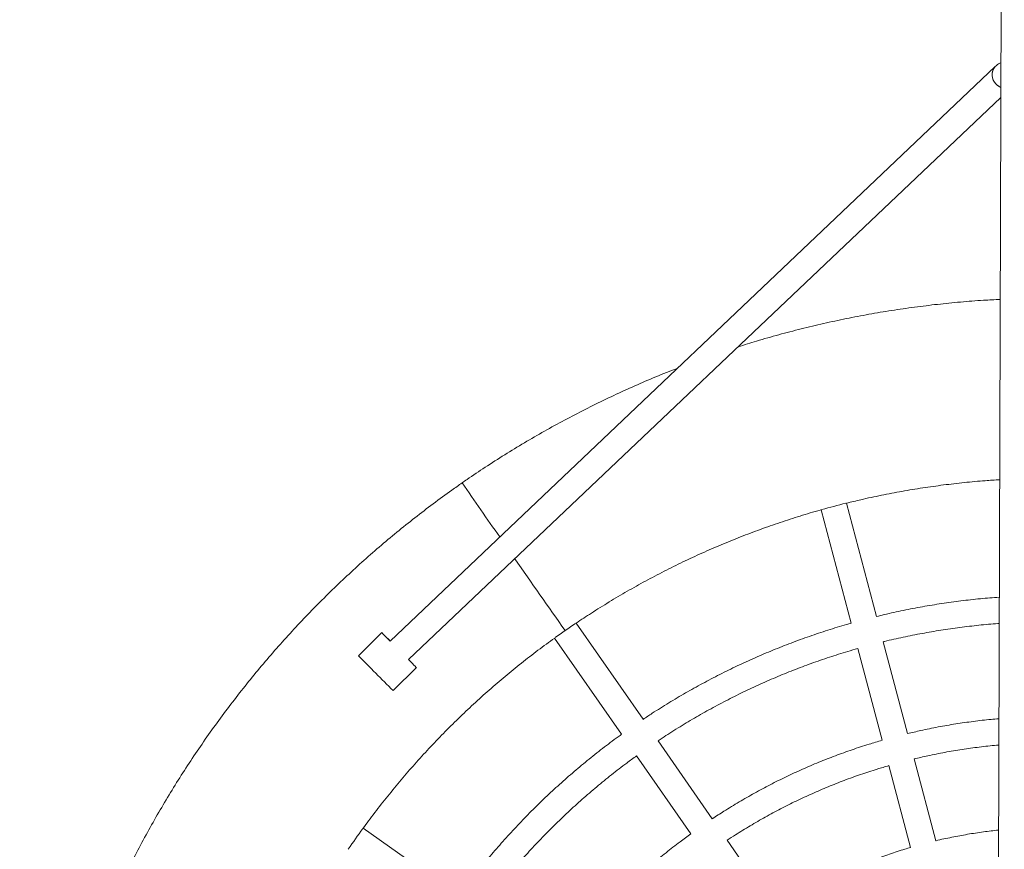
# Model space of a CAD drawing. Header units: millimetres. Extents: x 4385 to 11928, y 17253 to 36963.
# Tile 229 of 256: x 7692.348 to 7692.951, y 18775.323 to 18775.831. Entities that reach past the tile are written whole.
import ezdxf

# ---------------------------------------------------------------- set-up
doc = ezdxf.new("R2010")
doc.units = ezdxf.units.MM
doc.layers.add('БЛАГО_Ботаническая_Р$0$БЛАГО_МАФ', color=7, linetype='Continuous', lineweight=0, true_color=0x000000)

# ---------------------------------------------------------------- blocks, each defined once
blk = doc.blocks.new('БЛАГО_Ботаническая_Р$0$дио 1.15')
at = {"layer": 'БЛАГО_Ботаническая_Р$0$БЛАГО_МАФ'}
for p, q in [((0.42384, 0.40964), (0.40965, 0.42384)), ((0.26269, 0.36178), (0.30391, 0.42064)), ((0.77213, 0.03476), (0.41868, 0.40452)), ((0.38835, 0.40255), (0.40255, 0.38835)), ((0.40733, 0.39316), (0.75323, 0.03129)), ((0.42088, 0.30367), (0.36202, 0.26245)), ((0.37123, 0.2493), (0.4301, 0.29051)), ((0.34886, 0.25324), (0.30119, 0.21986)), ((0.3104, 0.2067), (0.35807, 0.24008)), ((0.25471, 0.16771), (0.29724, 0.19749)), ((0.50001, 0.14059), (0.43059, 0.12199)), ((0.43475, 0.10648), (0.50417, 0.12508)), ((0.41508, 0.11783), (0.35886, 0.10277)), ((0.34335, 0.09861), (0.2932, 0.08517)), ((0.36302, 0.08726), (0.41924, 0.10232)), ((0.29735, 0.06966), (0.3475, 0.0831)), ((1.39611, 0.03129), (-1.40011, 0.03129))]:
    blk.add_line(p, q, dxfattribs=at)
at = {"layer": 'БЛАГО_Ботаническая_Р$0$БЛАГО_МАФ', "flags": 128}
for points in [[(0.40737, 0.39321), (0.40611, 0.39195), (0.40498, 0.39082), (0.40404, 0.38987), (0.40332, 0.38914), (0.40283, 0.38864), (0.40258, 0.38839), (0.40258, 0.38838), (0.40283, 0.38862), (0.40332, 0.3891), (0.40404, 0.38982), (0.40498, 0.39075), (0.40611, 0.39188), (0.40736, 0.39312)], [(0.77213, 0.03476), (0.77116, 0.03558), (0.7698, 0.03629), (0.76827, 0.03667), (0.76666, 0.0367), (0.76502, 0.03638), (0.76345, 0.03572), (0.76201, 0.03476), (0.76078, 0.03354), (0.7598, 0.03212), (0.7594, 0.03129)]]:
    blk.add_lwpolyline(points, dxfattribs=at)
at = {"layer": 'БЛАГО_Ботаническая_Р$0$БЛАГО_МАФ'}
for centre, radius, start, end in [((-0.67023, -0.95657), 1.68698, 54.74075, 55.25947), ((2.17927, -1.36709), 2.51773, 134.65722, 135.34246), ((0.9339, -0.10984), 0.72803, 134.4755, 135.05885), ((0.04334, 0.78192), 0.53232, 314.84357, 315.62594), ((2.48169, -2.50187), 3.47247, 124.47938, 125.14591), ((2.56982, -2.62865), 3.62686, 124.49328, 125.13144), ((3.45938, -3.96145), 5.22887, 124.8772, 125.46635), ((3.23784, -3.64702), 4.84423, 124.85409, 125.49002), ((-1.53848, -1.07809), 2.39764, 34.81756, 35.18252), ((-4.65357, -1.24864), 5.33761, 14.91827, 15.0822), ((0.76703, 0.02919), 0.00755, 47.51673, 138.61756), ((0.76763, 0.02781), 0.00893, 134.47908, 157.05581)]:
    blk.add_arc(centre, radius, start, end, dxfattribs=at)
for points, knots in [([(0.51589, 0.36059), (0.51439, 0.36271), (0.51017, 0.36869), (0.50302, 0.37838), (0.49437, 0.38959), (0.48548, 0.40061), (0.47633, 0.41142), (0.46695, 0.42203), (0.45734, 0.43242), (0.44749, 0.4426), (0.43742, 0.45255), (0.42712, 0.46227), (0.41661, 0.47177), (0.4059, 0.48102), (0.39497, 0.49003), (0.38385, 0.4988), (0.37254, 0.50731), (0.36103, 0.51557), (0.34935, 0.52357), (0.33749, 0.5313), (0.32546, 0.53877), (0.31326, 0.54597), (0.30091, 0.55289), (0.2884, 0.55953), (0.27575, 0.56589), (0.26296, 0.57197), (0.25004, 0.57776), (0.23699, 0.58325), (0.22382, 0.58846), (0.21054, 0.59337), (0.19715, 0.59798), (0.18366, 0.60228), (0.17008, 0.60629), (0.15641, 0.60999), (0.14266, 0.61338), (0.12884, 0.61647), (0.11495, 0.61924), (0.10101, 0.6217), (0.08701, 0.62385), (0.07297, 0.62569), (0.05889, 0.62721), (0.04479, 0.62842), (0.03065, 0.62931), (0.0165, 0.62988), (0.00235, 0.63014), (-0.01181, 0.63007), (-0.02597, 0.6297), (-0.04011, 0.629), (-0.05424, 0.62799), (-0.06833, 0.62666), (-0.0824, 0.62502), (-0.09642, 0.62306), (-0.1104, 0.62079), (-0.12432, 0.61821), (-0.13818, 0.61531), (-0.15198, 0.61211), (-0.16569, 0.6086), (-0.17933, 0.60478), (-0.19288, 0.60065), (-0.20633, 0.59623), (-0.21968, 0.59151), (-0.23292, 0.58648), (-0.24604, 0.58116), (-0.25904, 0.57555), (-0.27191, 0.56965), (-0.28465, 0.56347), (-0.29725, 0.557), (-0.30969, 0.55025), (-0.32199, 0.54322), (-0.33412, 0.53592), (-0.34609, 0.52835), (-0.35788, 0.52051), (-0.3695, 0.51241), (-0.38093, 0.50405), (-0.39217, 0.49544), (-0.40321, 0.48658), (-0.41406, 0.47747), (-0.4247, 0.46813), (-0.43512, 0.45854), (-0.44533, 0.44873), (-0.45532, 0.43869), (-0.46507, 0.42843), (-0.4746, 0.41796), (-0.48389, 0.40727), (-0.49294, 0.39638), (-0.50174, 0.38528), (-0.51029, 0.374), (-0.51859, 0.36252), (-0.52663, 0.35086), (-0.5344, 0.33903), (-0.54191, 0.32702), (-0.54915, 0.31485), (-0.55611, 0.30252), (-0.56279, 0.29004), (-0.5692, 0.27741), (-0.57532, 0.26464), (-0.58114, 0.25173), (-0.58624, 0.23983), (-0.58925, 0.23218), (-0.59054, 0.22891)], [0, 0, 0, 0, 0.005721, 0.016105, 0.02649, 0.036875, 0.04726, 0.057645, 0.06803, 0.078415, 0.088799, 0.099184, 0.109569, 0.119954, 0.130339, 0.140724, 0.151109, 0.161494, 0.171879, 0.182263, 0.192648, 0.203033, 0.213418, 0.223803, 0.234188, 0.244573, 0.254957, 0.265342, 0.275727, 0.286112, 0.296497, 0.306882, 0.317267, 0.327652, 0.338036, 0.348421, 0.358806, 0.369191, 0.379576, 0.389961, 0.400346, 0.410731, 0.421115, 0.4315, 0.441885, 0.45227, 0.462655, 0.47304, 0.483425, 0.493809, 0.504194, 0.514579, 0.524964, 0.535349, 0.545734, 0.556119, 0.566504, 0.576888, 0.587273, 0.597658, 0.608043, 0.618428, 0.628813, 0.639198, 0.649583, 0.659968, 0.670352, 0.680737, 0.691122, 0.701507, 0.711892, 0.722277, 0.732662, 0.743046, 0.753431, 0.763816, 0.774201, 0.784586, 0.794971, 0.805356, 0.81574, 0.826125, 0.83651, 0.846895, 0.85728, 0.867665, 0.87805, 0.888435, 0.898819, 0.909204, 0.919589, 0.929974, 0.940359, 0.950744, 0.961129, 0.971514, 0.981898, 0.992283, 1, 1, 1, 1]), ([(0.30389, 0.42061), (0.30538, 0.41955), (0.31035, 0.41599), (0.31861, 0.40966), (0.32868, 0.40164), (0.33853, 0.39337), (0.34817, 0.38486), (0.35761, 0.37611), (0.36682, 0.36713), (0.37581, 0.35793), (0.38458, 0.34851), (0.3931, 0.33888), (0.40139, 0.32904), (0.40942, 0.31899), (0.41591, 0.31052), (0.41964, 0.30535), (0.42086, 0.30365)], [0, 0, 0, 0, 0.033041, 0.110477, 0.187912, 0.265348, 0.342783, 0.420219, 0.497654, 0.57509, 0.652525, 0.72996, 0.807396, 0.884831, 0.962267, 1, 1, 1, 1]), ([(0.36201, 0.26244), (0.36179, 0.26275), (0.35927, 0.2663), (0.35421, 0.27292), (0.3468, 0.2823), (0.33912, 0.29145), (0.33121, 0.3004), (0.32306, 0.30913), (0.31468, 0.31765), (0.30608, 0.32594), (0.29726, 0.334), (0.28823, 0.34183), (0.27899, 0.3494), (0.27048, 0.35606), (0.26497, 0.36008), (0.26267, 0.36175)], [0, 0, 0, 0, 0.00793, 0.092626, 0.177321, 0.262017, 0.346711, 0.431407, 0.516102, 0.600798, 0.685494, 0.770189, 0.854884, 0.93958, 1, 1, 1, 1]), ([(0.58653, 0.22893), (0.58589, 0.23059), (0.58354, 0.23666), (0.57919, 0.24701), (0.57348, 0.25997), (0.56746, 0.27278), (0.56116, 0.28546), (0.55457, 0.298), (0.54771, 0.31039), (0.54057, 0.32262), (0.53317, 0.33469), (0.52562, 0.34637), (0.51981, 0.35497), (0.51657, 0.35961), (0.51589, 0.36059)], [0, 0, 0, 0, 0.035774, 0.130316, 0.224859, 0.3194, 0.413942, 0.508485, 0.603027, 0.697569, 0.79211, 0.886652, 0.976221, 1, 1, 1, 1]), ([(0.25347, 0.34861), (0.25632, 0.34651), (0.26232, 0.34209), (0.27124, 0.33503), (0.28026, 0.32753), (0.28906, 0.31978), (0.29766, 0.3118), (0.30604, 0.30359), (0.31419, 0.29515), (0.32211, 0.2865), (0.3298, 0.27763), (0.33723, 0.26856), (0.34359, 0.26042), (0.34736, 0.25524), (0.34883, 0.25322)], [0, 0, 0, 0, 0.078484, 0.165097, 0.251711, 0.338324, 0.424938, 0.51155, 0.598164, 0.684778, 0.771391, 0.858005, 0.944617, 1, 1, 1, 1]), ([(0.30116, 0.21984), (0.29955, 0.22204), (0.29577, 0.22716), (0.28955, 0.235), (0.28254, 0.24337), (0.27529, 0.25153), (0.2678, 0.25948), (0.26009, 0.2672), (0.25215, 0.2747), (0.244, 0.28196), (0.23564, 0.28898), (0.22768, 0.29532), (0.22241, 0.2992), (0.22008, 0.30092)], [0, 0, 0, 0, 0.071072, 0.165891, 0.260709, 0.355528, 0.450348, 0.545168, 0.639986, 0.734806, 0.829625, 0.924443, 1, 1, 1, 1]), ([(0.43008, 0.2905), (0.43215, 0.28742), (0.43661, 0.28078), (0.44314, 0.27036), (0.44973, 0.25931), (0.45603, 0.2481), (0.46207, 0.23674), (0.46781, 0.22523), (0.47328, 0.21358), (0.47845, 0.2018), (0.48333, 0.1899), (0.48792, 0.17788), (0.49222, 0.16575), (0.49618, 0.15352), (0.49877, 0.14512), (0.49995, 0.14078), (0.5, 0.14059)], [0, 0, 0, 0, 0.067054, 0.144489, 0.221924, 0.299359, 0.376794, 0.454229, 0.531664, 0.609099, 0.686534, 0.76397, 0.841405, 0.91884, 0.996275, 1, 1, 1, 1]), ([(0.43057, 0.12198), (0.4303, 0.12292), (0.42898, 0.1277), (0.42629, 0.13623), (0.42248, 0.14755), (0.41835, 0.15876), (0.41393, 0.16986), (0.40922, 0.18084), (0.40422, 0.19169), (0.39893, 0.2024), (0.39335, 0.21296), (0.3875, 0.22338), (0.38137, 0.23363), (0.37594, 0.24227), (0.37245, 0.24742), (0.3712, 0.24927)], [0, 0, 0, 0, 0.020759, 0.105455, 0.19015, 0.274847, 0.359542, 0.444238, 0.528934, 0.613629, 0.698325, 0.783022, 0.867717, 0.952412, 1, 1, 1, 1]), ([(0.35807, 0.24008), (0.36021, 0.23685), (0.36451, 0.23036), (0.37063, 0.22039), (0.37651, 0.21024), (0.38212, 0.19993), (0.38744, 0.18947), (0.39248, 0.17888), (0.39723, 0.16815), (0.40169, 0.1573), (0.40586, 0.14633), (0.40971, 0.13525), (0.41278, 0.12575), (0.41445, 0.1199), (0.41504, 0.11782)], [0, 0, 0, 0, 0.085872, 0.172484, 0.259098, 0.345711, 0.432324, 0.518936, 0.605551, 0.692164, 0.778777, 0.86539, 0.952003, 1, 1, 1, 1]), ([(0.35883, 0.10276), (0.35805, 0.10544), (0.35624, 0.11161), (0.35304, 0.12116), (0.34932, 0.13142), (0.34528, 0.14157), (0.34096, 0.15159), (0.33635, 0.16149), (0.33145, 0.17125), (0.32627, 0.18086), (0.32081, 0.19031), (0.31553, 0.19893), (0.31194, 0.20432), (0.31037, 0.20669)], [0, 0, 0, 0, 0.072758, 0.167579, 0.262397, 0.357215, 0.452036, 0.546854, 0.641673, 0.736492, 0.831313, 0.926131, 1, 1, 1, 1]), ([(0.29721, 0.19746), (0.29831, 0.19582), (0.30141, 0.19121), (0.30619, 0.18346), (0.31158, 0.17423), (0.31668, 0.16485), (0.3215, 0.15531), (0.32603, 0.14564), (0.33027, 0.13584), (0.33423, 0.12592), (0.33788, 0.11588), (0.34092, 0.10677), (0.34262, 0.10098), (0.34331, 0.0986)], [0, 0, 0, 0, 0.054434, 0.151955, 0.249475, 0.346995, 0.444517, 0.542037, 0.639557, 0.737076, 0.834598, 0.932118, 1, 1, 1, 1]), ([(0.62942, 0.03129), (0.62923, 0.0347), (0.62879, 0.04282), (0.62773, 0.05564), (0.62629, 0.06972), (0.62452, 0.08377), (0.62243, 0.09778), (0.62004, 0.11173), (0.61733, 0.12563), (0.61431, 0.13947), (0.61098, 0.15323), (0.60734, 0.16692), (0.60364, 0.17978), (0.60101, 0.18803), (0.59981, 0.19179)], [0, 0, 0, 0, 0.062605, 0.149116, 0.235626, 0.322138, 0.408648, 0.495159, 0.58167, 0.668181, 0.754691, 0.841201, 0.927713, 1, 1, 1, 1]), ([(0.29316, 0.08516), (0.29283, 0.0863), (0.2916, 0.09061), (0.28914, 0.09799), (0.28579, 0.10728), (0.28212, 0.11646), (0.27817, 0.12552), (0.27392, 0.13444), (0.2694, 0.14322), (0.26458, 0.15185), (0.25971, 0.16003), (0.2563, 0.16524), (0.2547, 0.1677)], [0, 0, 0, 0, 0.038983, 0.147077, 0.255172, 0.363268, 0.47136, 0.579454, 0.687549, 0.795645, 0.903739, 1, 1, 1, 1]), ([(0.50413, 0.12507), (0.50487, 0.12214), (0.50664, 0.11506), (0.50911, 0.10373), (0.51157, 0.0911), (0.51371, 0.07842), (0.51555, 0.06568), (0.51706, 0.05291), (0.51816, 0.04144), (0.51863, 0.03422), (0.51882, 0.03129)], [0, 0, 0, 0, 0.095191, 0.23052, 0.365849, 0.501175, 0.636505, 0.771834, 0.907163, 1, 1, 1, 1]), ([(0.44682, 0.03129), (0.44651, 0.03515), (0.44587, 0.04297), (0.44451, 0.05473), (0.44284, 0.06656), (0.44086, 0.07834), (0.43855, 0.09006), (0.4365, 0.09944), (0.43512, 0.10488), (0.43471, 0.10647)], [0, 0, 0, 0, 0.15227, 0.308954, 0.46564, 0.622327, 0.779012, 0.935699, 1, 1, 1, 1]), ([(0.41922, 0.10232), (0.4193, 0.10203), (0.42037, 0.09795), (0.42213, 0.09002), (0.4245, 0.07853), (0.42651, 0.06698), (0.42824, 0.05537), (0.42961, 0.04372), (0.43043, 0.03569), (0.4307, 0.03154), (0.43071, 0.03129)], [0, 0, 0, 0, 0.012489, 0.175342, 0.338191, 0.501043, 0.663894, 0.826745, 0.989596, 1, 1, 1, 1]), ([(0.37229, 0.03129), (0.37216, 0.03289), (0.37172, 0.03811), (0.37064, 0.04693), (0.36907, 0.05773), (0.36716, 0.06848), (0.36516, 0.07833), (0.36364, 0.08456), (0.36299, 0.08725)], [0, 0, 0, 0, 0.084721, 0.276957, 0.469191, 0.661426, 0.853662, 1, 1, 1, 1]), ([(0.34748, 0.08309), (0.34814, 0.08032), (0.34964, 0.07409), (0.35161, 0.06432), (0.35344, 0.05379), (0.35492, 0.04322), (0.35583, 0.03571), (0.35615, 0.03173), (0.35619, 0.03129)], [0, 0, 0, 0, 0.16251, 0.36564, 0.568769, 0.771897, 0.975028, 1, 1, 1, 1]), ([(0.30402, 0.03129), (0.30367, 0.03433), (0.30293, 0.04065), (0.30142, 0.05019), (0.29956, 0.05989), (0.29819, 0.06638), (0.29736, 0.06962), (0.29735, 0.06966)], [0, 0, 0, 0, 0.236015, 0.489524, 0.74303, 0.996539, 1, 1, 1, 1]), ([(0.77474, 0.03129), (0.77441, 0.03182), (0.77365, 0.03307), (0.77269, 0.03414), (0.77213, 0.03476)], [0, 0, 0, 0, 0.421386, 1, 1, 1, 1])]:
    blk.add_open_spline(points, degree=3, knots=knots, dxfattribs=at)
blk = doc.blocks.new('*U1064')
at = {"layer": 'БЛАГО_Ботаническая_Р$0$БЛАГО_МАФ', "color": 1, "rotation": 89.8122082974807}
blk.add_blockref('БЛАГО_Ботаническая_Р$0$дио 1.15', (7692.9781, 18775.03049), dxfattribs=at)

msp = doc.modelspace()

# ---------------------------------------------------------------- block references
msp.add_blockref('*U1064', (0, 0))

doc.saveas('drawing.dxf')
